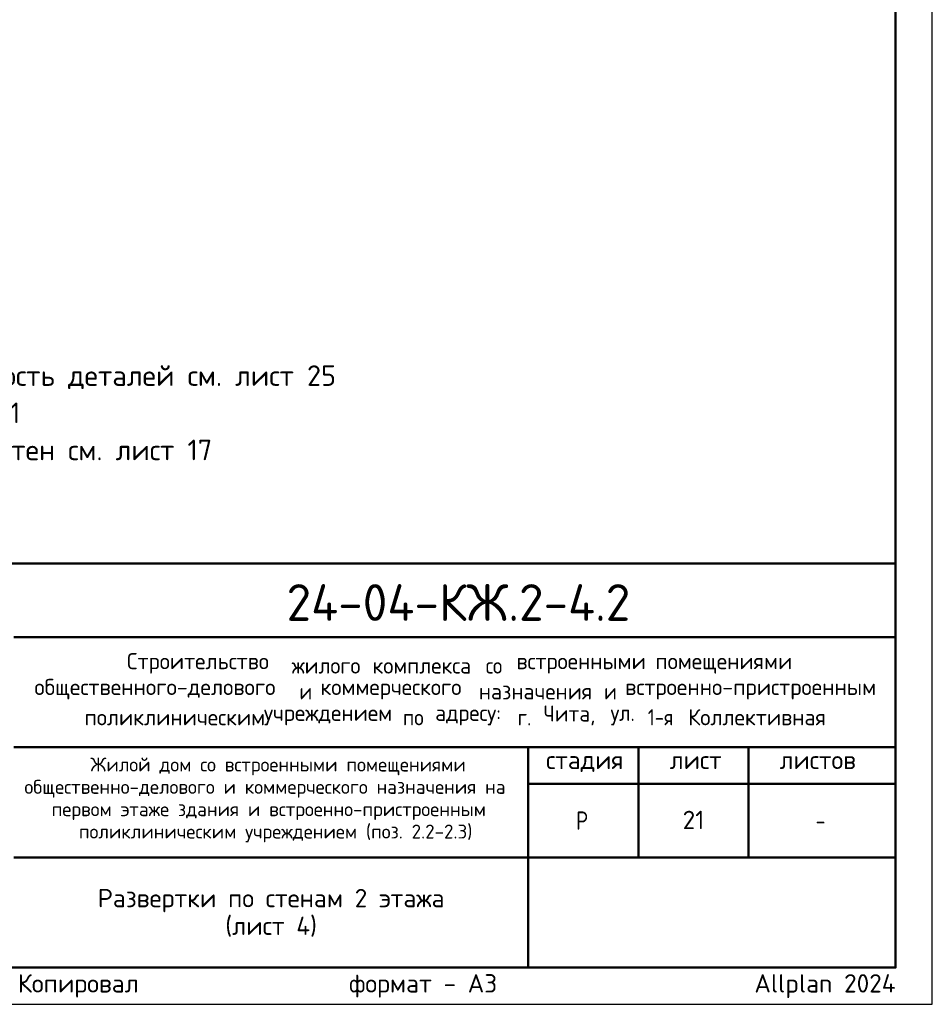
# Model space of a CAD drawing. Header units: millimetres. Extents: x 0 to 50400, y 0 to 35640.
# Tile 9 of 13: x 35493 to 50400, y 0 to 16084. Entities that reach past the tile are written whole.
import ezdxf

# ---------------------------------------------------------------- set-up
doc = ezdxf.new("R2010")
doc.units = ezdxf.units.MM
doc.layers.add('Standard', color=7, linetype='Continuous', lineweight=25)
doc.layers.add('Надписи', color=7, linetype='Continuous', lineweight=25)
doc.styles.add('ISOCPEUR', font='txt')

msp = doc.modelspace()

# ---------------------------------------------------------------- linework, layer by layer
at = {"layer": 'Standard', "color": 7, "linetype": 'Continuous', "lineweight": 50, "transparency": 33554687}
for p, q in [((27600, 7200), (49800, 7200)), ((35400, 6000), (49800, 6000)), ((35400, 4200), (49800, 4200)), ((43800, 2400), (43800, 4200)), ((45600, 2400), (45600, 4200)), ((47400, 2400), (47400, 4200)), ((43800, 3600), (49800, 3600)), ((35400, 2400), (49800, 2400)), ((43800, 600), (43800, 2400)), ((43800, 600), (43800, 2400))]:
    msp.add_line(p, q, dxfattribs=at)
at = {"layer": 'Standard', "color": 7, "linetype": 'Continuous', "lineweight": 25, "transparency": 33554687}
for p, q in [((49800, 600), (49800, 7200)), ((27600, 600), (49800, 600)), ((27600, 600), (49800, 600)), ((27600, 600), (49800, 600))]:
    msp.add_line(p, q, dxfattribs=at)
msp.add_lwpolyline([(0, 0), (50400, 0), (50400, 35640), (0, 35640), (0, 0)], close=True, dxfattribs=at)
at = {"layer": 'Standard', "color": 7, "linetype": 'Continuous', "lineweight": 13, "transparency": 33554687}
msp.add_lwpolyline([(50400, 35640), (0, 35640), (0, 0), (50400, 0), (50400, 35640)], dxfattribs=at)
at = {"layer": 'Standard', "color": 7, "linetype": 'Continuous', "lineweight": 50, "transparency": 33554687}
msp.add_lwpolyline([(2400, 35040), (49800, 35040), (49800, 600), (2400, 600), (2400, 35040)], close=True, dxfattribs=at)
at = {"layer": 'Standard', "color": 7, "linetype": 'Continuous', "lineweight": 25, "transparency": 33554687}
msp.add_lwpolyline([(49800, 7200), (27600, 7200), (27600, 600), (49800, 600), (49800, 7200)], dxfattribs=at)

# ---------------------------------------------------------------- texts
at = {"layer": 'Standard', "color": 7, "linetype": 'Continuous', "lineweight": 13, "transparency": 33554687, "insert": (27600, 10438), "char_height": 336, "width": 13126.68, "attachment_point": 1, "line_spacing_factor": 1.084337}
msp.add_mtext('\\A1;{\\fISOCPEUR|i0|b0;\\H335.999994;\\W1.000000;\\C7;1. Спецификацию элементов, ведомость деталей см. лист 25}\\P{\\fISOCPEUR|i0|b0;\\H335.999994;\\W1.000000;\\C7;Ведомость расхода стали см. лист 1.1}\\P{\\fISOCPEUR|i0|b0;\\H335.999994;\\W1.000000;\\C7;2. Опалубочный план конструкции стен см. лист 17}\\P{\\fISOCPEUR|i0|b0;\\H335.999994;\\W1.000000;\\C7;3. Узлы см. лист 10 лист 22}\\P{\\fISOCPEUR|i0|b0;\\H335.999994;\\W1.000000;\\C7;4. Сечения см. листы 22...24}\\P', dxfattribs=at)
at = {"layer": 'Standard', "color": 7, "linetype": 'Continuous', "lineweight": 50, "transparency": 33554687, "insert": (39852, 6262), "char_height": 600, "width": 6110.08, "attachment_point": 7, "style": 'ISOCPEUR'}
msp.add_mtext('\\W0.98;24-04-КЖ.2-4.2', dxfattribs=at)
at = {"layer": 'Standard', "color": 7, "linetype": 'Continuous', "lineweight": 25, "transparency": 33554687, "attachment_point": 7, "style": 'ISOCPEUR'}
for s, insert, char_height, width in [('\\W0.98;Строительство ', (37245, 5402), 264, 2820.83), ('\\W0.96;жилого ', (39937, 5402), 264, 1446.12), ('\\W0.97;комплекса ', (41257, 5402), 264, 1975.29), ('\\W0.90;со ', (43105, 5402), 264, 620.97), ('\\W0.98;встроенными ', (43607, 5402), 264, 2398.16), ('\\W0.98;помещениями', (45877, 5402), 264, 2292.21), ('\\W0.99;общественного-делового ', (35733, 4980), 264, 4457.19), ('\\W0.87;и ', (40063, 4980), 264, 457.48), ('\\W0.98;коммерческого ', (40406, 4980), 264, 2714.91), ('\\W0.97;назначения ', (42993, 4980), 264, 2173.24), ('\\W0.87;и ', (45039, 4980), 264, 457.46), ('\\W0.99;встроенно-пристроенным', (45382, 4980), 264, 4298.92), ('\\W0.98;Коллективная', (46412, 4557), 264, 2450.61), ('\\W0.98;поликлиническим ', (36552, 4557), 264, 3058.06), ('\\W0.98;учреждением ', (39482, 4557), 264, 2397.9), ('\\W0.91;по ', (41752, 4557), 264, 647.69), ('\\W0.96;адресу: ', (42280, 4557), 264, 1472.67), ('\\W0.89;г. ', (43627, 4557), 264, 539.49), ('\\W0.95;Чита, ', (44049, 4557), 264, 1221.07), ('\\W0.92;ул. ', (45145, 4557), 264, 728.23), ('\\W0.86;1-я ', (45752, 4557), 264, 773.52), ('\\W0.99;стадия    лист     листов', (44091, 3795), 300, 5247.11), ('\\W0.80;Р', (44580, 2850), 300, 359.84), ('\\W0.78;-', (48495, 2850), 300, 326.39)]:
    msp.add_mtext(s, dxfattribs=dict(at, insert=insert, char_height=char_height, width=width))
at = {"layer": 'Standard', "color": 7, "linetype": 'Continuous', "lineweight": 18, "transparency": 33554687, "char_height": 228, "attachment_point": 7, "style": 'ISOCPEUR'}
for s, insert, width in [('\\W0.99;Жилой дом со встроенными помещениями', (36647, 3741), 6015.25), ('\\W0.99;общественно-делового и коммерческого назначения на', (35570, 3376), 8168.16), ('\\W0.99;первом этаже здания и встроенно-пристроенным', (36015, 3011), 7279.77), ('\\W0.99;поликлиническим учреждением (поз. 2.2-2.3)', (36459, 2646), 6390.3)]:
    msp.add_mtext(s, dxfattribs=dict(at, insert=insert, width=width))
at = {"layer": 'Standard', "color": 7, "linetype": 'Continuous', "lineweight": 25, "transparency": 33554687, "insert": (39600, 1885), "char_height": 300, "width": 6035.25, "attachment_point": 2, "line_spacing_factor": 0.903614}
msp.add_mtext('\\A1;{\\fISOCPEUR|i0|b0;\\H300.000000;\\W1.000000;\\C7;Развертки по стенам 2 этажа}\\P{\\fISOCPEUR|i0|b0;\\H300.000000;\\W1.000000;\\C7;(лист 4)}\\P', dxfattribs=at)
at = {"layer": 'Standard', "color": 8, "linetype": 'Continuous', "lineweight": 13, "transparency": 33554687, "insert": (49800, 297), "char_height": 300, "width": 14099.36, "attachment_point": 6, "style": 'ISOCPEUR'}
msp.add_mtext('\\A1;{\\fISOCPEUR|i0|b0;\\H300.000000;\\W1.000000;\\C8;Копировал                  формат - А3                      Allplan 2024}\\P', dxfattribs=at)
at = {"layer": 'Надписи', "color": 7, "linetype": 'Continuous', "lineweight": 13, "transparency": 33554687, "insert": (46500, 3012), "char_height": 300, "width": 472.5, "attachment_point": 5, "style": 'ISOCPEUR'}
msp.add_mtext('\\A1;{\\fISOCPEUR|i0|b0;\\H300.000000;\\W1.000000;\\C7;21}\\P', dxfattribs=at)

doc.saveas('drawing.dxf')
